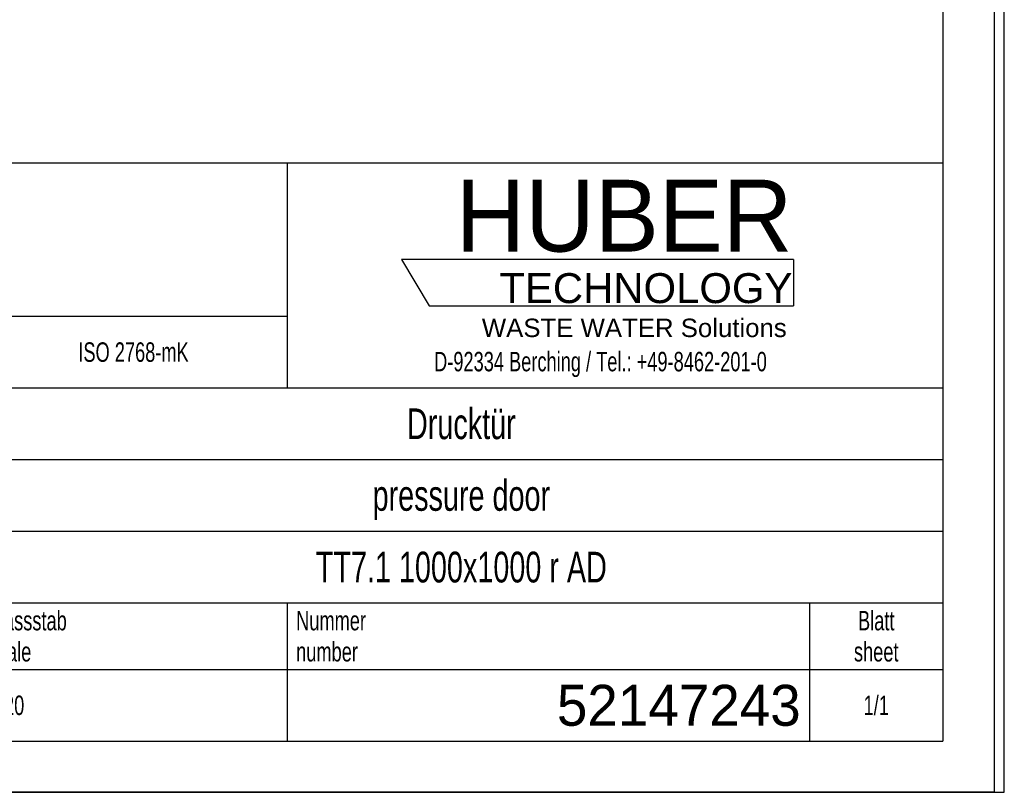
# Model space of a CAD drawing. Header units: millimetres. Extents: x 0 to 4200, y 0 to 5940.
# Tile 2 of 5: x 2278 to 4200, y 0 to 1509. Entities that reach past the tile are written whole.
import ezdxf

# ---------------------------------------------------------------- set-up
doc = ezdxf.new("R2010")
doc.units = ezdxf.units.MM
doc.header["$LTSCALE"] = 387.2
doc.layers.get('0').update_dxf_attribs({"linetype": 'CONTINUOUS'})
doc.layers.add('053_NOTES', color=7, linetype='CONTINUOUS')
doc.layers.add('HUBER_Logo_BL2', color=7, linetype='CONTINUOUS')
doc.styles.get("Standard").update_dxf_attribs({"font": 'txt', "width": 0.7})
doc.styles.add('TEXTSTYLE_2', font='txt')
doc.styles.add('TEXTSTYLE_3', font='arial.ttf')
doc.styles.add('TEXTSTYLE_4', font='txt', dxfattribs={"width": 0.8})
doc.styles.add('TEXTSTYLE_5', font='txt')

# ---------------------------------------------------------------- blocks, each defined once
blk = doc.blocks.new('HUBER_LOGO_BL2', base_point=(3411.6, 1009.5))
at = {"layer": 'HUBER_Logo_BL2', "color": 5, "linetype": 'Continuous'}
for p, q in [((3788.5, 1040.5), (3023.5, 1040.5)), ((3023.5, 1040.5), (3077.5, 950.5)), ((3788.5, 1040.5), (3788.5, 950.5)), ((3077.5, 950.5), (3788.5, 950.5))]:
    blk.add_line(p, q, dxfattribs=at)
at = {"layer": 'HUBER_Logo_BL2', "color": 2, "linetype": 'Continuous', "attachment_point": 3, "line_spacing_factor": 0.78}
for s, insert, char_height, width, style in [('HUBER\\P\\fArial;\\H58.5;TECHNOLOGY ', (3786.3, 1196.7), 140.4, 775.343, 'TEXTSTYLE_2'), ('WASTE WATER Solutions', (3775.2, 925.3), 36, 594.067, 'TEXTSTYLE_3')]:
    blk.add_mtext(s, dxfattribs=dict(at, insert=insert, char_height=char_height, width=width, style=style))
at = {"layer": 'HUBER_Logo_BL2', "color": 2, "linetype": 'Continuous', "insert": (3411.6, 860.4), "char_height": 38, "width": 1621.786, "attachment_point": 2, "line_spacing_factor": 0.96}
blk.add_mtext('D-92334 Berching / Tel.: +49-8462-201-0', dxfattribs=at)
blk = doc.blocks.new('*T14')
at = {"color": 3, "linetype": 'Continuous'}
for p, q in [((0, 0), (3680, 0)), ((0, 0), (0, -1130)), ((2400, 0), (2400, -440)), ((3680, 0), (3680, -1130)), ((0, -300), (2400, -300)), ((1800, -300), (1800, -1130)), ((0, -440), (3680, -440)), ((160, -440), (160, -860)), ((540, -440), (540, -990)), ((770, -440), (770, -860)), ((940, -440), (940, -990)), ((1254, -440), (1254, -860)), ((1568, -440), (1568, -860)), ((0, -524), (1800, -524)), ((1800, -580), (3680, -580)), ((0, -608), (1800, -608)), ((0, -692), (1800, -692)), ((1800, -720), (3680, -720)), ((940, -776), (1800, -776)), ((0, -860), (3680, -860)), ((2400, -860), (2400, -1130)), ((3420, -860), (3420, -1130)), ((0, -990), (3680, -990)), ((0, -1130), (3680, -1130))]:
    blk.add_line(p, q, dxfattribs=at)
at = {"layer": '053_NOTES', "color": 2, "linetype": 'Continuous', "line_spacing_factor": 0.96}
for s, insert, char_height, width, attachment_point in [('Diese Zeichnung ist geistiges Eigentum der Fa. HUBER SE und damit urheberrechtlich \\Pgeschuetzt. Zuwiderhandlungen verpflichten zum Schadensersatz.\\PThis is a copyrighted drawing which is the intellectual property of HUBER SE.\\PAny contravening offender will be held liabel for payment of damages.', (17.5, -39.8), 38, 4429.714, 1), ('Technische Aenderungen vorbehalten / Subject to change', (17.5, -350), 40, 3049.524, 1), ('ISO 2768-mK', (2100, -351), 38, 665.905, 2), ('Datum/Date', (1271.5, -463), 38, 584.476, 1), ('Name', (1684, -463), 38, 253.333, 2), ('Drucktür', (2740, -480), 60, 686.857, 2), ('Bear./Rev.', (957.5, -547), 38, 544.667, 1), ('31.10.2023', (1411, -547), 38, 535.619, 2), ('gm', (1684, -547), 38, 139.333, 2), ('pressure door', (2740, -620), 60, 1120, 2), ('Gepr./Appr.', (957.5, -631), 38, 598.952, 1), ('||', (1411, -631), 38, 101.333, 2), ('||', (1684, -631), 38, 101.333, 2), ('-', (80, -631), 38, 68.762, 2), ('-', (350, -631), 38, 68.762, 2), ('-', (655, -631), 38, 68.762, 2), ('-', (855, -631), 38, 68.762, 2), ('Revi-\\Psion', (17.5, -726.6), 38, 276.857, 1), ('Aenderung\\PModification', (350, -726.6), 38, 606.19, 2), ('Tag\\PDate', (655, -726.6), 38, 235.238, 2), ('Norm. ', (957.5, -715), 38, 351.048, 1), ('Name', (855, -757), 38, 253.333, 2), ('TT7.1 1000x1000 r AD', (2740, -760), 60, 1820, 2), ('Projekt\\Pproject', (17.5, -875.6), 38, 367.333, 1), ('Massstab\\Pscale', (1817.5, -875.6), 38, 448.762, 1), ('Nummer\\Pnumber', (2417.5, -875.6), 38, 372.762, 1), ('Blatt\\Psheet', (3550, -875.6), 38, 275.048, 2), ('Simple Model', (1370, -906), 38, 656.857, 2), ('1/1', (3550, -1041), 38, 159.238, 2), ('1:20', (1817.5, -1041), 38, 204.476, 1)]:
    blk.add_mtext(s, dxfattribs=dict(at, insert=insert, char_height=char_height, width=width, attachment_point=attachment_point))
for s, insert, char_height, width, attachment_point, style in [('52147243', (3402.5, -1020), 80, 1120, 3, 'TEXTSTYLE_5'), ('-', (17.5, -1035), 50, 36.667, 1, 'TEXTSTYLE_4')]:
    blk.add_mtext(s, dxfattribs=dict(at, insert=insert, char_height=char_height, width=width, attachment_point=attachment_point, style=style))

msp = doc.modelspace()

# ---------------------------------------------------------------- linework, layer by layer
at = {"color": 7, "linetype": 'Continuous'}
for p, q in [((4200, 0), (4200, 5940)), ((4200, 0), (4200, 5940)), ((0, 0), (4200, 0)), ((0, 0), (4200, 0))]:
    msp.add_line(p, q, dxfattribs=at)
at = {"color": 3, "linetype": 'Continuous'}
for p, q in [((4180, 5900), (4180, 0)), ((4180, 0), (0, 0))]:
    msp.add_line(p, q, dxfattribs=at)
at = {"color": 5, "linetype": 'Continuous'}
for p in [(4080, 5800), (400, 100)]:
    msp.add_line(p, (4080, 100), dxfattribs=at)

# ---------------------------------------------------------------- block references
msp.add_blockref('*T14', (400, 1230))
at = {"layer": 'HUBER_Logo_BL2'}
msp.add_blockref('HUBER_LOGO_BL2', (3411.593, 1009.548), dxfattribs=at)

doc.saveas('drawing.dxf')
